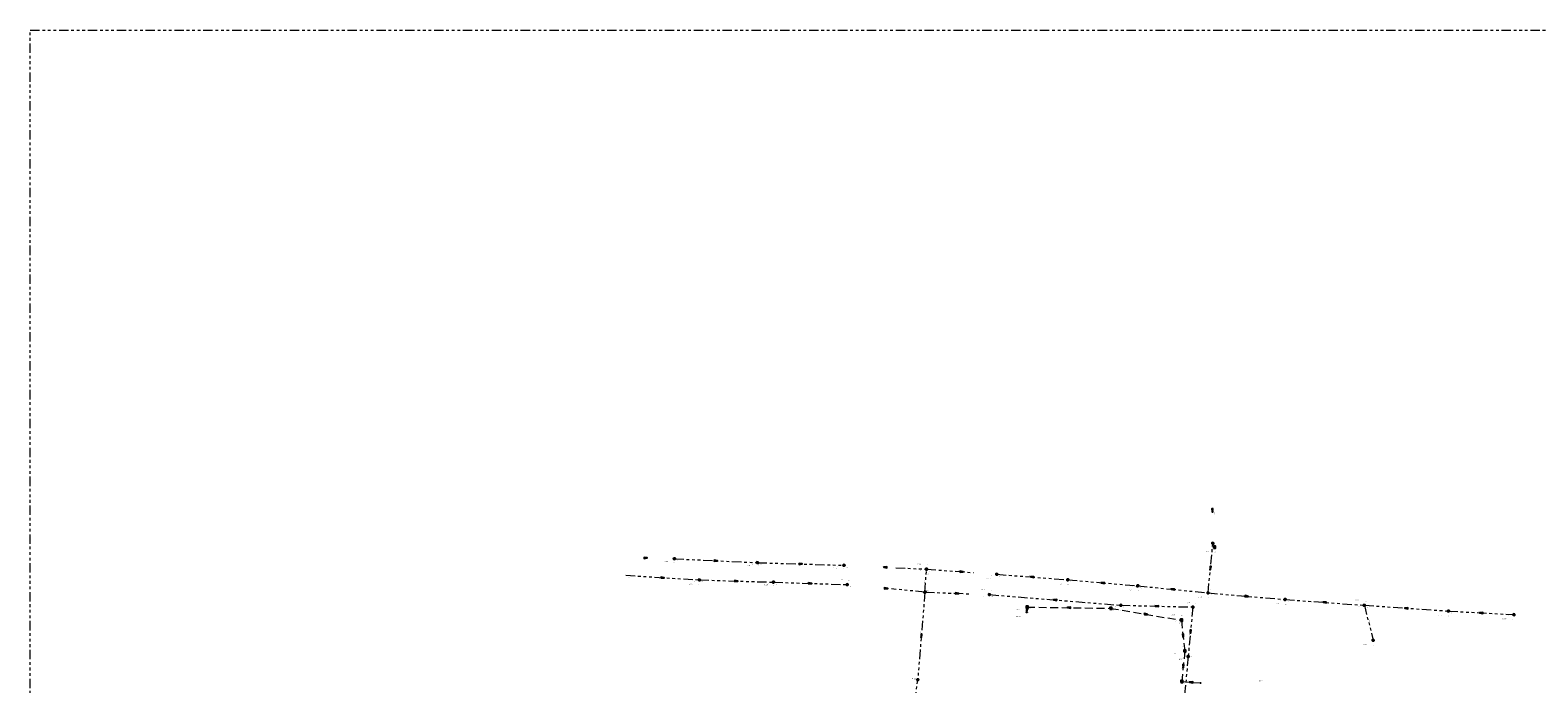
# Model space of a CAD drawing. Header units: metres. Extents: x 253538 to 255020, y 592752 to 593984.
# Tile 6 of 7: x 253538 to 254502, y 593566 to 593984. Entities that reach past the tile are written whole.
import ezdxf
from ezdxf.enums import TextEntityAlignment as Align

# ---------------------------------------------------------------- set-up
doc = ezdxf.new("R2010")
doc.units = ezdxf.units.M
doc.header["$MEASUREMENT"] = 0
doc.linetypes.add('RI-GWA', pattern=[18.45, 6, -1.8, 1.75, -1.8, 1.75, -1.8, 1.75, -1.8])
doc.linetypes.add('RI-HWA', pattern=[7.4, 5, -2.4])
doc.layers.get('0').update_dxf_attribs({"linetype": 'CONTINUOUS'})
doc.layers.get('Defpoints').update_dxf_attribs({"linetype": 'CONTINUOUS', "lineweight": 13})
for name, color, linetype, lineweight in [('B-OI-RI-GWA_RIOOLPUT-T18', 6, 'CONTINUOUS', 25), ('B-WE-RI-GWA-G', 32, 'RI-GWA', 18), ('B-WE-RI-GWA_TRANSPORTLEIDING-G', 30, 'RI-GWA', 18), ('B-WE-RI-HWA-G', 152, 'RI-HWA', 18), ('B-WE-RI-VWA_RIOOLPUT_INSPECTIEPUT-S', 6, 'CONTINUOUS', 25)]:
    doc.layers.add(name, color=color, linetype=linetype, lineweight=lineweight)
for name, color, linetype in [('B-WE-AL-SITUATIEMETING-S', 7, 'CONTINUOUS'), ('RIO-AFMETINGEN', 8, 'CONTINUOUS'), ('RIO-AFSCHOT', 7, 'CONTINUOUS'), ('RIO-BOK', 8, 'CONTINUOUS'), ('RIO-KNOOP', 7, 'CONTINUOUS')]:
    doc.layers.add(name, color=color, linetype=linetype)
doc.layers.add('RIO-MAAIVELD', color=7, linetype='CONTINUOUS', true_color=0x136734)
doc.styles.add('Iso', font='iso.shx', dxfattribs={"oblique": 10, "height": 1.8})
doc.styles.add('RIO-TXT', font='isocp.shx')

# ---------------------------------------------------------------- blocks, each defined once
blk = doc.blocks.new('K_FIC')
blk.add_circle((0, 0), 0.0625)
at = {"style": 'RIO-TXT', "flags": 1}
blk.add_attdef('RIOLERINGSGEBIED', text='', height=1, dxfattribs=at).set_placement((0, 0), align=Align.CENTER)
blk.add_attdef('KNOOPNAAM', text='', height=1, dxfattribs=at).set_placement((0, 0), align=Align.TOP_CENTER)
blk = doc.blocks.new('L_VHR')
blk.add_lwpolyline([(-0.5, 0), (0.5, 0), (-0.5, 0.15), (-0.5, -0.15), (0.5, 0)])
blk = doc.blocks.new('B-SRI-PUT_VWA')
h = blk.add_hatch(color=256)
edge = h.paths.add_edge_path()
edge.add_arc((0, 0), 0.32, 0, 360)
blk.add_lwpolyline([(-0.32, 0.32), (0.32, 0.32), (0.32, -0.32), (-0.32, -0.32)], close=True)
at = {"lineweight": -3}
blk.add_lwpolyline([(0.32, -0.32), (0.32, 0.32), (-0.32, 0.32), (-0.32, -0.32)], close=True, dxfattribs=at)
blk.add_circle((0, 0), 0.32, dxfattribs=at)
blk = doc.blocks.new('K_IPR')
blk.add_lwpolyline([(-0.5, -0.5), (0.5, -0.5), (0.5, 0.5), (-0.5, 0.5)], close=True)
blk.add_solid([(-0.5, 0.5), (0.5, 0.5), (-0.5, -0.5), (0.5, -0.5)])
at = {"style": 'RIO-TXT', "flags": 1}
blk.add_attdef('RIOLERINGSGEBIED', text='', height=1, dxfattribs=at).set_placement((0, 0), align=Align.CENTER)
blk.add_attdef('KNOOPNAAM', text='', height=1, dxfattribs=at).set_placement((0, 0), align=Align.TOP_CENTER)
blk = doc.blocks.new('SAL-MEETPUNT_MARKER-SO')
at = {"layer": 'Defpoints', "color": 0, "linetype": 'ByBlock', "lineweight": -2}
blk.add_point((0, 0), dxfattribs=at)

msp = doc.modelspace()

# ---------------------------------------------------------------- linework, layer by layer
at = {"layer": 'B-WE-RI-GWA-G'}
for points in [[(254290.98, 593624.26), (254294.05, 593655.94)], [(253949.66, 593646.08), (254002.82, 593643.58)], [(254002.82, 593643.58), (254058.14, 593641.92)], [(254091.19, 593640.36), (254110.93, 593639.42)], [(253918.62, 593635.52), (253965.76, 593632.58)], [(253965.76, 593632.58), (254012.98, 593631.1)], [(254012.98, 593631.1), (254060.24, 593629.57)], [(254109.94, 593624.77), (254110.93, 593639.42)], [(254110.93, 593639.42), (254141.05, 593637.24)], [(254155.86, 593636.16), (254201.22, 593632.64)], [(254201.22, 593632.64), (254245.95, 593628.8)], [(254109.94, 593624.77), (254088.51, 593626.84)], [(254109.94, 593624.77), (254105.28, 593568.77)], [(254109.94, 593624.77), (254138.28, 593623.67)], [(254151.14, 593623.17), (254235.22, 593616.38)], [(254245.95, 593628.8), (254290.98, 593624.26)], [(254290.98, 593624.26), (254340.21, 593620.03)], [(254235.22, 593616.38), (254281.22, 593615.23)], [(254281.22, 593615.23), (254278.24, 593583.62)], [(254340.21, 593620.03), (254390.91, 593616.38)], [(254390.91, 593616.38), (254396.54, 593593.98)], [(254390.91, 593616.38), (254444.62, 593612.67)], [(254444.62, 593612.67), (254486.59, 593610.37)], [(254278.24, 593583.62), (254273.41, 593531.78)], [(254098.75, 593511.23), (254105.28, 593568.77)]]:
    msp.add_lwpolyline(points, dxfattribs=at)
at = {"layer": 'B-WE-RI-GWA_TRANSPORTLEIDING-G'}
msp.add_lwpolyline([(253537.7, 593983.87), (254736.21, 593983.87), (254736.21, 592751.63), (253537.7, 592751.63)], close=True, dxfattribs=at)
at = {"layer": 'B-WE-RI-HWA-G'}
for points in [[(254175.26, 593615.23), (254174.91, 593611.84)], [(254175.26, 593615.23), (254174.91, 593611.84)], [(254175.26, 593615.23), (254228.74, 593614.4)], [(254228.74, 593614.4), (254273.89, 593606.78)], [(254273.89, 593606.78), (254276.1, 593587.14)], [(254276.1, 593587.14), (254274.14, 593567.68)], [(254274.14, 593567.68), (254286.14, 593566.72)]]:
    msp.add_lwpolyline(points, dxfattribs=at)

# ---------------------------------------------------------------- block references
at = {"layer": 'B-WE-AL-SITUATIEMETING-S', "xscale": 0.2, "yscale": 0.2, "zscale": 0.2}
for p in [(254109.91, 593624.83, -0.45), (254278.15, 593612.13, -0.41), (254273.85, 593606.79, -0.29), (254276.1, 593587.11, -0.35), (254278.2, 593583.65, -0.51), (254105.23, 593568.83, -0.53), (254274.37, 593568.48, -0.46)]:
    msp.add_blockref('SAL-MEETPUNT_MARKER-SO', p, dxfattribs=at)
at = {"layer": 'B-WE-RI-VWA_RIOOLPUT_INSPECTIEPUT-S', "xscale": 1.25, "yscale": 1.25, "zscale": 1.25, "rotation": 84}
for p in [(254294.05, 593655.94), (253949.66, 593646.08), (254002.82, 593643.58), (254058.14, 593641.92), (253965.76, 593632.58), (254012.98, 593631.1), (254110.93, 593639.42), (254155.86, 593636.16), (254201.22, 593632.64), (254060.24, 593629.57), (254109.94, 593624.77), (254151.14, 593623.17), (254245.95, 593628.8), (254290.98, 593624.26), (254235.22, 593616.38), (254281.22, 593615.23), (254340.21, 593620.03), (254390.91, 593616.38), (254444.62, 593612.67), (254486.59, 593610.37), (254396.54, 593593.98), (254278.24, 593583.62), (254105.28, 593568.77)]:
    msp.add_blockref('B-SRI-PUT_VWA', p, dxfattribs=at)
at = {"layer": 'RIO-AFSCHOT'}
for p, xscale, yscale, zscale, rotation in [((254293.7, 593676.93), 2, 2, 2, 270.9647), ((253931.3, 593646.62), 2, 2, 2, 358.3627000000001), ((253976.24, 593644.85), 2, 2, 2, 357.3078), ((254030.48, 593642.77), 2, 2, 2, 358.2814), ((254084.54, 593640.67), 2, 2, 2, 177.2455999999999), ((254292.51, 593640.1), 2, 2, 2, 264.442), ((253942.19, 593634.05), 2, 2, 2, 356.3589), ((253989.36, 593631.83), 2, 2, 2, 358.2531), ((254133.39, 593637.8), 2, 2, 2, 355.913), ((254178.54, 593634.42), 2, 2, 2, 175.5389), ((254223.59, 593630.72), 1.999999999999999, 1.999999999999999, 1.999999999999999, 175.0821999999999), ((254036.61, 593630.32), 1.999999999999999, 1.999999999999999, 1.999999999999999, 358.0979), ((254085.08, 593627.17), 2, 2, 2, 354.5401), ((254130.53, 593623.97), 1.999999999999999, 1.999999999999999, 1.999999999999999, 357.7346), ((254268.46, 593626.53), 2, 2, 2, 174.2283000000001), ((254315.59, 593622.16), 2, 2, 2, 355.1367000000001), ((254175.08, 593613.54), 2, 2, 2, 264.0969), ((254193.17, 593619.78), 2, 2, 2, 175.4043000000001), ((254202, 593614.82), 2, 2, 2, 179.1323), ((254258.22, 593615.82), 2, 2, 2, 178.5680999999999), ((254365.56, 593618.21), 2, 2, 2, 175.8377), ((254417.77, 593614.53), 1.999999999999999, 1.999999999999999, 1.999999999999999, 176.0702), ((254465.61, 593611.54), 2, 2, 2, 176.8779), ((254251.31, 593610.61), 2, 2, 2, 350.4316), ((254107.61, 593596.78), 2, 2, 2, 265.2464), ((254274.99, 593596.97), 2, 2, 2, 276.4477000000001), ((254279.73, 593599.43), 2, 2, 2, 264.611), ((254275.12, 593577.43), 2, 2, 2, 264.2605), ((254280.15, 593567.23), 1.999999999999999, 1.999999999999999, 1.999999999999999, 175.4265000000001)]:
    msp.add_blockref('L_VHR', p, dxfattribs=dict(at, xscale=xscale, yscale=yscale, zscale=zscale, rotation=rotation))
at = {"layer": 'RIO-KNOOP', "xscale": 1.25, "yscale": 1.25, "zscale": 1.25}
for name, p in [('K_IPR', (254295.15, 593653.5)), ('K_IPR', (254175.26, 593615.23)), ('K_FIC', (254174.91, 593611.84)), ('K_IPR', (254228.74, 593614.4)), ('K_IPR', (254273.89, 593606.78)), ('K_IPR', (254276.1, 593587.14)), ('K_IPR', (254274.14, 593567.68)), ('K_FIC', (254286.14, 593566.72))]:
    msp.add_blockref(name, p, dxfattribs=at)

# ---------------------------------------------------------------- texts
at = {"layer": 'B-OI-RI-GWA_RIOOLPUT-T18', "color": 2, "style": 'Iso', "oblique": 10}
for s, p in [('50_1319', (254289.95, 593653.86)), ('508_13', (254291.86, 593650.4)), ('50_1001', (253945.56, 593644.01)), ('50_1002', (253998.72, 593641.51)), ('50_1003', (254054.04, 593639.85)), ('50_1004', (254107.52, 593642.24)), ('50_459', (254057.47, 593632.38)), ('50_1005', (254151.92, 593633.11)), ('50_429', (253961.4, 593629.47)), ('50_430', (254009.51, 593629.02)), ('50_431', (254113.01, 593625.52)), ('50_434', (254148.36, 593626)), ('50_1006', (254197.29, 593629.57)), ('50_1007', (254242.03, 593625.72)), ('50_1008', (254287.04, 593621.17)), ('509_102', (254171.16, 593613.14)), ('509_103', (254226.25, 593616.73)), ('50_437', (254231.93, 593613.32)), ('50_438', (254279.37, 593617.56)), ('50_1009', (254336.28, 593616.98)), ('50_1010', (254387.5, 593619.21)), ('509_107', (254170.98, 593608.76)), ('509_104', (254269.95, 593609.79)), ('50_1011', (254440.69, 593609.6)), ('50_1012', (254481.6, 593607.31)), ('509_105', (254272, 593585.05)), ('50_1020', (254392.61, 593590.93)), ('50_439', (254274.77, 593581.52)), ('50_462', (254103.94, 593569.2)), ('500_917', (254326.12, 593567.67))]:
    msp.add_text(s, height=0.5, dxfattribs=at).set_placement(p, align=Align.BOTTOM_RIGHT)
at = {"layer": 'RIO-AFMETINGEN', "style": 'Iso', "oblique": 10}
for s, rotation, p in [('ø P300', 270.9647, (254294.08, 593678.83)), ('ø B300', 271.3128, (254295.05, 593675.81)), ('ø P300', 358.3627, (253929.42, 593647.09)), ('ø B300', 357.3078, (253974.37, 593645.35)), ('Beton %%C300', 358.2814, (254028.6, 593643.24)), ('Beton %%C300', 357.2456, (254082.67, 593641.18)), ('ø B300', 356.3589, (253940.33, 593634.58)), ('ø B300', 358.2531, (253987.49, 593632.3)), ('Beton %%C300', 358.0979, (254034.73, 593630.8)), ('ø B500', 86.0757, (254109.9, 593630.24)), ('Beton %%C300', 355.913, (254131.53, 593638.34)), ('Beton %%C300', 355.539, (254176.68, 593634.98)), ('Beton %%C300', 355.0822, (254221.74, 593631.3)), ('ø P250', 84.442, (254291.93, 593638.26)), ('Beton %%C300', 354.5401, (254083.24, 593627.76)), ('Beton %%C300', 357.7346, (254128.66, 593624.46)), ('Beton %%C300', 354.2282, (254266.63, 593627.13)), ('ø B300', 355.1367, (254313.74, 593622.73)), ('ø P200', 84.0969, (254174.49, 593611.7)), ('ø P200', 84.0969, (254174.49, 593611.7)), ('Beton %%C300', 355.4043, (254191.32, 593620.36)), ('ø P200', 359.1324, (254200.12, 593615.27)), ('ø P200', 350.4316, (254249.51, 593611.34)), ('Beton %%C300', 358.5681, (254256.34, 593616.29)), ('ø B300', 355.8377, (254363.7, 593618.77)), ('ø B300', 356.0702, (254415.91, 593615.07)), ('ø B300', 356.8779, (254463.74, 593612.05)), ('ø P200', 284.1403, (254393.66, 593607.12)), ('Beton %%C500', 85.25, (254107.16, 593596.82)), ('PVC %%C250', 276.4477, (254275.18, 593598.9)), ('Beton %%C300', 84.611, (254279.15, 593597.59)), ('PVC %%C250', 84.2605, (254274.53, 593575.58)), ('PVC %%C250', 355.4265, (254278.3, 593567.78))]:
    msp.add_text(s, height=0.36, rotation=rotation, dxfattribs=at).set_placement(p)
at = {"layer": 'RIO-BOK', "style": 'Iso', "oblique": 10}
for s, rotation, p in [('-1.86', 270.9647, (254292.71, 593659.93)), ('-1.78', 271.3128, (254293.78, 593657.45)), ('-1.70', 84.442, (254294.96, 593651.84)), ('-1.42', 358.3627, (253945.63, 593644.94)), ('-1.59', 357.3078, (253950.9, 593644.74)), ('-1.67', 357.3078, (253998.76, 593642.52)), ('-1.66', 358.2814, (254004.08, 593642.26)), ('-1.77', 358.2814, (254054.1, 593640.79)), ('-1.76', 357.2456, (254059.38, 593640.58)), ('-1.52', 356.3589, (253919.84, 593634.17)), ('-1.66', 356.3589, (253961.69, 593631.53)), ('-1.68', 358.2531, (253967.02, 593631.21)), ('-1.75', 357.2456, (254106.87, 593638.32)), ('-1.95', 86.0757, (254111.95, 593635.32)), ('-1.94', 355.913, (254112.13, 593638.01)), ('-2.03', 355.913, (254151.77, 593635.2)), ('-2.04', 355.539, (254157.05, 593634.79)), ('-1.97', 355.539, (254197.13, 593631.69)), ('-1.97', 355.0822, (254202.4, 593631.24)), ('-1.71', 358.2531, (254008.93, 593629.96)), ('-1.70', 358.0979, (254014.23, 593629.77)), ('-1.93', 358.0979, (254056.2, 593628.4)), ('-2.07', 354.5401, (254061.41, 593628.12)), ('-2.17', 354.5401, (254108.1, 593624.45)), ('-2.20', 85.2464, (254110.35, 593622.93)), ('-2.02', 86.0757, (254110.45, 593625.35)), ('-2.09', 357.7346, (254110.51, 593624.24)), ('-2.15', 357.7346, (254147.08, 593622.04)), ('-2.14', 355.4043, (254152.32, 593621.76)), ('-1.85', 355.0822, (254241.87, 593627.87)), ('-1.85', 354.2282, (254247.12, 593627.38)), ('-1.77', 354.2282, (254286.86, 593623.38)), ('-1.73', 84.442, (254292.39, 593625.42)), ('-1.76', 355.1367, (254292.16, 593622.85)), ('-0.82', 84.0969, (254176.14, 593611.12)), ('-0.90', 84.0969, (254176.34, 593613)), ('-1.53', 359.1324, (254176.54, 593613.91)), ('-1.42', 359.1324, (254224.72, 593613.21)), ('-1.42', 350.4316, (254229.81, 593612.92)), ('-1.89', 355.4043, (254231.13, 593615.48)), ('-1.74', 358.5681, (254236.49, 593615.07)), ('-1.13', 358.5681, (254279.5, 593614.73)), ('-1.09', 84.611, (254281.61, 593613.39)), ('-1.89', 355.1367, (254336.12, 593619.13)), ('-1.58', 355.8377, (254341.41, 593618.67)), ('-1.47', 355.8377, (254386.83, 593615.39)), ('-1.43', 284.1403, (254389.97, 593614.79)), ('-1.47', 356.0702, (254392.12, 593614.98)), ('-1.30', 356.0702, (254440.54, 593611.69)), ('-1.30', 356.8779, (254445.85, 593611.31)), ('-1.45', 350.4316, (254269.72, 593606.22)), ('-1.45', 276.4477, (254272.73, 593605.37)), ('-1.16', 356.8779, (254482.54, 593609.33)), ('-1.43', 284.1403, (254394.31, 593597.57)), ('-1.50', 276.4477, (254274.37, 593590.97)), ('-1.50', 84.2605, (254276.5, 593585.15)), ('-1.30', 84.6596, (254278.58, 593581.84)), ('-1.31', 84.611, (254278.8, 593584.16)), ('-2.23', 83.5148, (254104.94, 593567.08)), ('-2.23', 85.2464, (254105.17, 593569.37)), ('-1.55', 84.2605, (254275.57, 593568.87)), ('-1.55', 355.4265, (254275.34, 593566.31))]:
    msp.add_text(s, height=0.36, rotation=rotation, dxfattribs=at).set_placement(p)
at = {"layer": 'RIO-MAAIVELD', "style": 'Iso', "oblique": 10}
for s, p in [('-0.31', (254293.42, 593653.62)), ('-0.25', (254294.7, 593650.16)), ('-0.12', (253949.03, 593643.77)), ('-0.20', (254002.19, 593641.27)), ('-0.35', (254110.99, 593642)), ('-0.32', (254057.51, 593639.61)), ('-0.35', (254060.3, 593632.14)), ('-0.40', (254155.4, 593632.87)), ('-0.15', (253964.24, 593629.23)), ('-0.26', (254012.34, 593628.78)), ('-0.45', (254111.24, 593625.12)), ('-0.26', (254151.19, 593625.76)), ('-0.40', (254200.77, 593629.33)), ('-0.42', (254245.51, 593625.48)), ('-0.24', (254290.52, 593620.93)), ('-0.31', (254174.63, 593612.9)), ('-0.11', (254229.73, 593616.49)), ('-0.18', (254234.77, 593613.08)), ('-0.34', (254282.21, 593617.32)), ('-0.30', (254339.76, 593616.74)), ('-0.05', (254390.97, 593618.97)), ('-0.23', (254273.43, 593609.55)), ('-0.04', (254444.17, 593609.36)), ('-0.05', (254485.08, 593607.07)), ('0.22', (254274.88, 593585.68)), ('-0.42', (254279.08, 593583.32)), ('0.07', (254396.47, 593590.69)), ('-0.53', (254102.66, 593568.71))]:
    msp.add_text(s, height=0.36, dxfattribs=at).set_placement(p)

doc.saveas('drawing.dxf')
